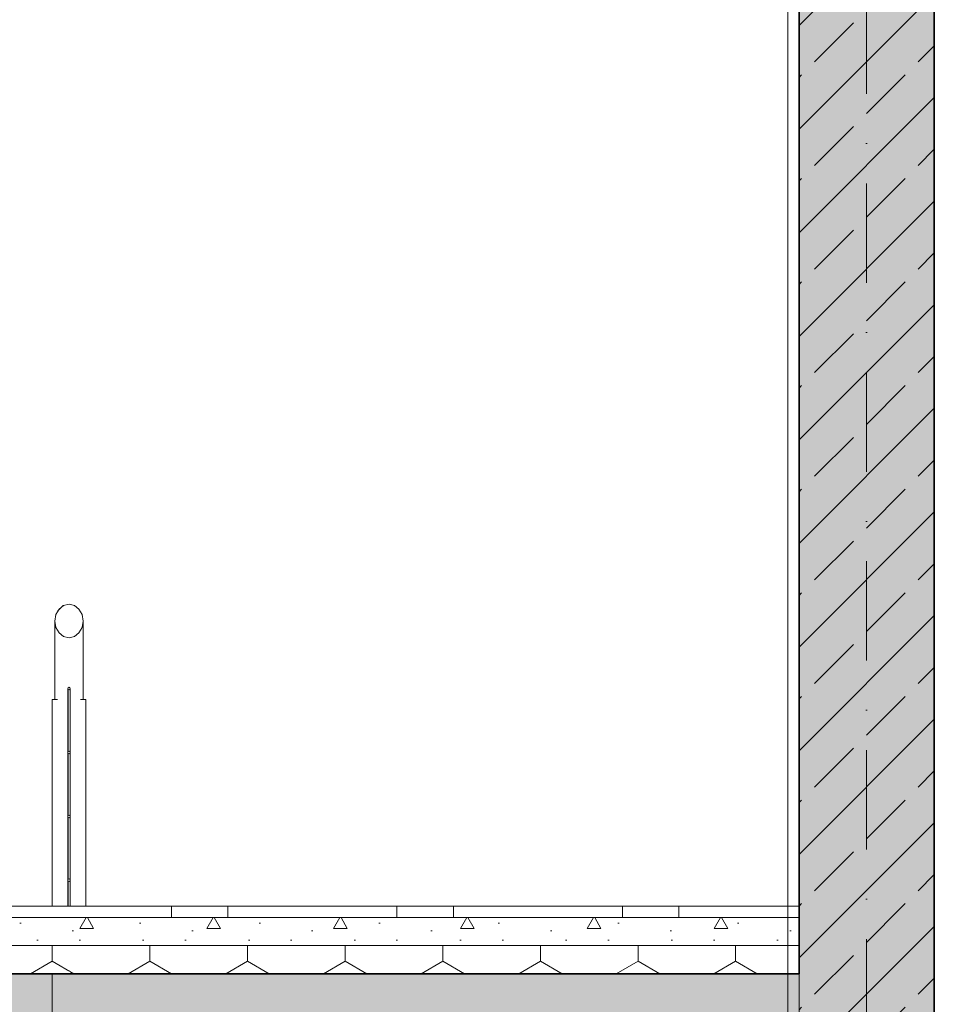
# Model space of a CAD drawing. Header units: millimetres. Extents: x -105953 to -79253, y 14617 to 35617.
# Tile 20 of 48: x -101469 to -99847, y 22274 to 24021. Entities that reach past the tile are written whole.
import ezdxf

# ---------------------------------------------------------------- set-up
doc = ezdxf.new("R2010")
doc.units = ezdxf.units.MM
doc.header["$MEASUREMENT"] = 0
doc.linetypes.add('Kropki i Kreski', pattern=[335.138881, 176.388884, -88.194442, 0, -70.555556])
doc.linetypes.add('Wipeout_Contour', pattern=[1000, 0, -1000])
doc.layers.add('Nowe_Konstrukcja - Schody', color=7, linetype='Continuous')
doc.layers.add('Nowe_Konstrukcja - Schody_Nr_pióra__101', color=250, linetype='Continuous', lineweight=13, true_color=0x333333)
doc.layers.add('Nowe_Konstrukcja - Ściany zew_Nr_pióra__23', color=7, linetype='Continuous', lineweight=13, true_color=0x858585)
for name, color, linetype, lineweight in [('Nowe_Konstrukcja - Schody_Nr_pióra__3', 7, 'Continuous', 13), ('Nowe_Konstrukcja - Stropy_Nr_pióra__21', 7, 'Continuous', 20), ('Nowe_Konstrukcja - Stropy_Nr_pióra__3', 7, 'Continuous', 13), ('Nowe_Konstrukcja - Stropy_Nr_pióra__4', 8, 'Continuous', 13), ('Nowe_Konstrukcja - Ściany zew_Nr_pióra__3', 7, 'Continuous', 13), ('Nowe_Konstrukcja - Ściany zew_Nr_pióra__7', 7, 'Continuous', 35), ('Nowe_Osie_Nr_pióra__4', 8, 'Continuous', 13)]:
    doc.layers.add(name, color=color, linetype=linetype, lineweight=lineweight)
pattern_1 = [(45, (0, 0), (-91.92388, 91.92388), []), (45, (-45.96, 45.96), (-91.92388, 91.92388), [97.5, -32.5])]

msp = doc.modelspace()

# ---------------------------------------------------------------- hatches: boundary and pattern name
at = {"layer": 'Nowe_Konstrukcja - Ściany zew_Nr_pióra__23', "linetype": 'Continuous', "lineweight": 13, "true_color": 0x858585}
h = msp.add_hatch(dxfattribs=at)
h.set_pattern_fill('Beton_zbrojony_0001', color=252, style=0, pattern_type=2)
h.set_pattern_definition(pattern_1)
h.paths.add_polyline_path([(-100086.6, 22447.9), (-99846.6, 22447.9), (-99846.6, 26047.9), (-100086.6, 26047.9)])
h = msp.add_hatch(dxfattribs=at)
h.set_pattern_fill('Beton_zbrojony_0001', color=252, style=0, pattern_type=2)
h.set_pattern_definition(pattern_1)
h.paths.add_polyline_path([(-100086.6, 18497.9), (-99846.6, 18497.9), (-99846.6, 22447.9), (-100086.6, 22447.9)])

# ---------------------------------------------------------------- linework, layer by layer
at = {"layer": 'Nowe_Konstrukcja - Schody_Nr_pióra__3', "color": 7, "linetype": 'Continuous', "lineweight": 13}
for p, q in [((-101399.3, 22975.2), (-101391.2, 22981.7)), ((-101391.2, 22981.7), (-101381.6, 22984)), ((-101372, 22981.7), (-101381.6, 22984)), ((-101363.9, 22975.2), (-101372, 22981.7)), ((-101404.7, 22965.5), (-101399.3, 22975.2)), ((-101358.5, 22965.5), (-101363.9, 22975.2))]:
    msp.add_line(p, q, dxfattribs=at)
at = {"layer": 'Nowe_Konstrukcja - Stropy_Nr_pióra__21', "color": 7, "linetype": 'Continuous', "lineweight": 20}
for p, q in [((-99846.6, 22447.9), (-99846.6, 25943.2)), ((-100086.6, 22447.9), (-100086.6, 25547.9)), ((-100086.6, 21967.9), (-100086.6, 22447.9)), ((-99846.6, 22127.9), (-99846.6, 22447.9)), ((-100086.6, 22127.9), (-100086.6, 22327.9))]:
    msp.add_line(p, q, dxfattribs=at)
at = {"layer": 'Nowe_Konstrukcja - Ściany zew_Nr_pióra__3', "color": 7, "linetype": 'Continuous', "lineweight": 13}
for p, q in [((-100106.6, 22447.9), (-100106.6, 25547.9)), ((-100086.6, 22447.9), (-100086.6, 25547.9)), ((-99846.6, 22447.9), (-99846.6, 25547.9)), ((-100106.6, 19347.9), (-100106.6, 22447.9)), ((-100086.6, 19347.9), (-100086.6, 22447.9))]:
    msp.add_line(p, q, dxfattribs=at)
at = {"layer": 'Nowe_Osie_Nr_pióra__4', "color": 8, "linetype": 'Kropki i Kreski', "lineweight": 13}
msp.add_line((-99966.6, 34123), (-99966.6, 19447.9), dxfattribs=at)

# ---------------------------------------------------------------- wipeouts: each hides what was drawn before it
at = {"color": 254, "linetype": 'Wipeout_Contour', "lineweight": 0, "ltscale": 415767.269306}
msp.add_wipeout([(-101406.6, 22814.7), (-101404.7, 22814.7), (-101404.7, 22823.3), (-101406.6, 22831.3)], dxfattribs=at).dxf.layer = 'Nowe_Konstrukcja - Schody'

# ---------------------------------------------------------------- next in the draw order: wipeouts: each hides what was drawn before it
at = {"color": 254, "linetype": 'Wipeout_Contour', "lineweight": 0, "ltscale": 519685.558755}
msp.add_wipeout([(-101404.7, 22823.3), (-101404.7, 22814.7), (-101401.9, 22814.7), (-101399.3, 22810.1), (-101399.3, 22816.5)], dxfattribs=at).dxf.layer = 'Nowe_Konstrukcja - Schody'

# ---------------------------------------------------------------- next in the draw order: wipeouts: each hides what was drawn before it
at = {"color": 254, "linetype": 'Wipeout_Contour', "lineweight": 0, "ltscale": 415717.543344}
msp.add_wipeout([(-101399.3, 22810.1), (-101391.2, 22803.6), (-101391.2, 22812), (-101399.3, 22816.5)], dxfattribs=at).dxf.layer = 'Nowe_Konstrukcja - Schody'

# ---------------------------------------------------------------- next in the draw order: wipeouts: each hides what was drawn before it
at = {"color": 254, "linetype": 'Wipeout_Contour', "lineweight": 0, "ltscale": 415826.150908}
msp.add_wipeout([(-101406.6, 22954), (-101406.6, 22831.3), (-101404.7, 22823.3), (-101404.7, 22942.5)], dxfattribs=at).dxf.layer = 'Nowe_Konstrukcja - Schody'
at = {"color": 254, "linetype": 'Wipeout_Contour', "lineweight": 0, "ltscale": 415683.840873}
msp.add_wipeout([(-101391.2, 22812), (-101391.2, 22803.6), (-101383.6, 22801.8), (-101383.6, 22810.8)], dxfattribs=at).dxf.layer = 'Nowe_Konstrukcja - Schody'

# ---------------------------------------------------------------- next in the draw order: linework, layer by layer
at = {"layer": 'Nowe_Konstrukcja - Schody_Nr_pióra__3', "color": 7, "linetype": 'Continuous', "lineweight": 13}
msp.add_line((-101406.6, 22954), (-101404.7, 22965.5), dxfattribs=at)

# ---------------------------------------------------------------- next in the draw order: wipeouts: each hides what was drawn before it
at = {"color": 254, "linetype": 'Wipeout_Contour', "lineweight": 0, "ltscale": 415803.950605}
msp.add_wipeout([(-101404.7, 22823.3), (-101399.3, 22816.5), (-101399.3, 22932.8), (-101404.7, 22942.5)], dxfattribs=at).dxf.layer = 'Nowe_Konstrukcja - Schody'
at = {"color": 254, "linetype": 'Wipeout_Contour', "lineweight": 0, "ltscale": 415638.70071}
msp.add_wipeout([(-101379.6, 22810.8), (-101379.6, 22801.8), (-101372, 22803.6), (-101372, 22812)], dxfattribs=at).dxf.layer = 'Nowe_Konstrukcja - Schody'

# ---------------------------------------------------------------- next in the draw order: linework, layer by layer
at = {"layer": 'Nowe_Konstrukcja - Schody_Nr_pióra__3', "color": 7, "linetype": 'Continuous', "lineweight": 13}
msp.add_line((-101404.7, 22942.5), (-101406.6, 22954), dxfattribs=at)

# ---------------------------------------------------------------- next in the draw order: wipeouts: each hides what was drawn before it
at = {"color": 254, "linetype": 'Wipeout_Contour', "lineweight": 0, "ltscale": 415771.499162}
msp.add_wipeout([(-101399.3, 22816.5), (-101391.2, 22812), (-101391.2, 22926.3), (-101399.3, 22932.8)], dxfattribs=at).dxf.layer = 'Nowe_Konstrukcja - Schody'
at = {"color": 254, "linetype": 'Wipeout_Contour', "lineweight": 0, "ltscale": 415611.222468}
msp.add_wipeout([(-101372, 22803.6), (-101363.9, 22810.1), (-101363.9, 22816.5), (-101372, 22812)], dxfattribs=at).dxf.layer = 'Nowe_Konstrukcja - Schody'

# ---------------------------------------------------------------- next in the draw order: linework, layer by layer
at = {"layer": 'Nowe_Konstrukcja - Schody_Nr_pióra__101', "color": 250, "linetype": 'Continuous', "lineweight": 13, "true_color": 0x333333}
msp.add_line((-101406.6, 22831.3), (-101406.6, 22954), dxfattribs=at)

# ---------------------------------------------------------------- next in the draw order: wipeouts: each hides what was drawn before it
at = {"color": 254, "linetype": 'Wipeout_Contour', "lineweight": 0, "ltscale": 727504.411047}
msp.add_wipeout([(-101381.6, 22924), (-101391.2, 22926.3), (-101391.2, 22812), (-101383.6, 22810.8), (-101383.6, 22834), (-101383, 22835.7), (-101381.6, 22836.4)], dxfattribs=at).dxf.layer = 'Nowe_Konstrukcja - Schody'
at = {"color": 254, "linetype": 'Wipeout_Contour', "lineweight": 0, "ltscale": 519486.854673}
msp.add_wipeout([(-101363.9, 22816.5), (-101363.9, 22810.1), (-101361.3, 22814.7), (-101358.5, 22814.7), (-101358.5, 22823.3)], dxfattribs=at).dxf.layer = 'Nowe_Konstrukcja - Schody'

# ---------------------------------------------------------------- next in the draw order: linework, layer by layer
at = {"layer": 'Nowe_Konstrukcja - Schody_Nr_pióra__3', "color": 7, "linetype": 'Continuous', "lineweight": 13}
for p, q in [((-101399.3, 22932.8), (-101404.7, 22942.5)), ((-101391.2, 22926.3), (-101399.3, 22932.8))]:
    msp.add_line(p, q, dxfattribs=at)

# ---------------------------------------------------------------- next in the draw order: wipeouts: each hides what was drawn before it
at = {"color": 254, "linetype": 'Wipeout_Contour', "lineweight": 0, "ltscale": 727454.69412}
msp.add_wipeout([(-101381.6, 22924), (-101381.6, 22836.4), (-101380.2, 22835.7), (-101379.6, 22834), (-101379.6, 22810.8), (-101372, 22812), (-101372, 22926.3)], dxfattribs=at).dxf.layer = 'Nowe_Konstrukcja - Schody'
at = {"color": 254, "linetype": 'Wipeout_Contour', "lineweight": 0, "ltscale": 415579.577749}
msp.add_wipeout([(-101358.5, 22823.3), (-101358.5, 22814.7), (-101356.6, 22814.7), (-101356.6, 22831.3)], dxfattribs=at).dxf.layer = 'Nowe_Konstrukcja - Schody'

# ---------------------------------------------------------------- next in the draw order: linework, layer by layer
at = {"layer": 'Nowe_Konstrukcja - Schody_Nr_pióra__3', "color": 7, "linetype": 'Continuous', "lineweight": 13}
msp.add_line((-101381.6, 22924), (-101391.2, 22926.3), dxfattribs=at)

# ---------------------------------------------------------------- next in the draw order: wipeouts: each hides what was drawn before it
at = {"color": 254, "linetype": 'Wipeout_Contour', "lineweight": 0, "ltscale": 415665.192089}
msp.add_wipeout([(-101372, 22812), (-101363.9, 22816.5), (-101363.9, 22932.8), (-101372, 22926.3)], dxfattribs=at).dxf.layer = 'Nowe_Konstrukcja - Schody'

# ---------------------------------------------------------------- next in the draw order: wipeouts: each hides what was drawn before it
at = {"color": 254, "linetype": 'Wipeout_Contour', "lineweight": 0, "ltscale": 415644.853053}
msp.add_wipeout([(-101363.9, 22816.5), (-101358.5, 22823.3), (-101358.5, 22942.5), (-101363.9, 22932.8)], dxfattribs=at).dxf.layer = 'Nowe_Konstrukcja - Schody'

# ---------------------------------------------------------------- next in the draw order: linework, layer by layer
at = {"layer": 'Nowe_Konstrukcja - Schody_Nr_pióra__3', "color": 7, "linetype": 'Continuous', "lineweight": 13}
msp.add_line((-101381.6, 22924), (-101372, 22926.3), dxfattribs=at)

# ---------------------------------------------------------------- next in the draw order: wipeouts: each hides what was drawn before it
at = {"color": 254, "linetype": 'Wipeout_Contour', "lineweight": 0, "ltscale": 415638.485981}
msp.add_wipeout([(-101358.5, 22942.5), (-101358.5, 22823.3), (-101356.6, 22831.3), (-101356.6, 22954)], dxfattribs=at).dxf.layer = 'Nowe_Konstrukcja - Schody'

# ---------------------------------------------------------------- next in the draw order: hatches: boundary and pattern name
at = {"layer": 'Nowe_Konstrukcja - Schody_Nr_pióra__101', "linetype": 'Continuous', "lineweight": 13, "true_color": 0x333333}
h = msp.add_hatch(dxfattribs=at)
h.set_pattern_fill('Beton_zbrojony_0001', color=250, style=0, pattern_type=2)
h.set_pattern_definition(pattern_1)
h.paths.add_polyline_path([(-101391.2, 22981.7), (-101399.3, 22975.2), (-101404.7, 22965.5), (-101406.6, 22954), (-101404.7, 22942.5), (-101399.3, 22932.8), (-101391.2, 22926.3), (-101381.6, 22924), (-101372, 22926.3), (-101363.9, 22932.8), (-101358.5, 22942.5), (-101356.6, 22954), (-101358.5, 22965.5), (-101363.9, 22975.2), (-101372, 22981.7), (-101381.6, 22984)])

# ---------------------------------------------------------------- next in the draw order: linework, layer by layer
at = {"layer": 'Nowe_Konstrukcja - Schody_Nr_pióra__101', "color": 250, "linetype": 'Continuous', "lineweight": 13, "true_color": 0x333333}
msp.add_line((-101356.6, 22831.3), (-101356.6, 22954), dxfattribs=at)
at = {"layer": 'Nowe_Konstrukcja - Schody_Nr_pióra__3', "color": 7, "linetype": 'Continuous', "lineweight": 13}
for p, q in [((-101356.6, 22954), (-101358.5, 22965.5)), ((-101363.9, 22932.8), (-101358.5, 22942.5)), ((-101358.5, 22942.5), (-101356.6, 22954)), ((-101372, 22926.3), (-101363.9, 22932.8))]:
    msp.add_line(p, q, dxfattribs=at)

# ---------------------------------------------------------------- next in the draw order: wipeouts: each hides what was drawn before it
at = {"color": 254, "linetype": 'Wipeout_Contour', "lineweight": 0, "ltscale": 1972729.666908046}
msp.add_wipeout([(-101411.6, 22814.7), (-101411.6, 21759.1), (-101381.6, 21759.1), (-101381.6, 21931.3), (-101351.6, 21931.3), (-101351.6, 22814.7), (-101361.3, 22814.7), (-101363.9, 22810.1), (-101372, 22803.6), (-101379.6, 22801.8), (-101379.6, 22031.3), (-101380.2, 22029.6), (-101381.6, 22028.9), (-101383, 22029.6), (-101383.6, 22031.3), (-101383.6, 22801.8), (-101391.2, 22803.6), (-101399.3, 22810.1), (-101401.9, 22814.7)], dxfattribs=at).dxf.layer = 'Nowe_Konstrukcja - Schody'

# ---------------------------------------------------------------- next in the draw order: linework, layer by layer
at = {"layer": 'Nowe_Konstrukcja - Schody_Nr_pióra__101', "color": 250, "linetype": 'Continuous', "lineweight": 13, "true_color": 0x333333}
for p, q in [((-101406.6, 22814.7), (-101406.6, 22831.3)), ((-101356.6, 22814.7), (-101356.6, 22831.3)), ((-101411.6, 22814.7), (-101401.8, 22814.7)), ((-101411.6, 22447.9), (-101411.6, 22814.7)), ((-101361.4, 22814.7), (-101351.6, 22814.7)), ((-101351.6, 22447.9), (-101351.6, 22814.7)), ((-101411.6, 21759.1), (-101411.6, 22327.9))]:
    msp.add_line(p, q, dxfattribs=at)

# ---------------------------------------------------------------- next in the draw order: wipeouts: each hides what was drawn before it
at = {"color": 254, "linetype": 'Wipeout_Contour', "lineweight": 0, "ltscale": 415248.191132}
msp.add_wipeout([(-101383.6, 22267.3), (-101383, 22269), (-101383, 22379), (-101383.6, 22380.7)], dxfattribs=at).dxf.layer = 'Nowe_Konstrukcja - Schody'

# ---------------------------------------------------------------- next in the draw order: wipeouts: each hides what was drawn before it
at = {"color": 254, "linetype": 'Wipeout_Contour', "lineweight": 0, "ltscale": 415244.282284}
msp.add_wipeout([(-101383, 22269), (-101381.6, 22269.7), (-101381.6, 22378.3), (-101383, 22379)], dxfattribs=at).dxf.layer = 'Nowe_Konstrukcja - Schody'

# ---------------------------------------------------------------- next in the draw order: wipeouts: each hides what was drawn before it
at = {"color": 254, "linetype": 'Wipeout_Contour', "lineweight": 0, "ltscale": 415238.757734}
msp.add_wipeout([(-101381.6, 22378.3), (-101381.6, 22269.7), (-101380.2, 22269), (-101380.2, 22379)], dxfattribs=at).dxf.layer = 'Nowe_Konstrukcja - Schody'

# ---------------------------------------------------------------- next in the draw order: wipeouts: each hides what was drawn before it
at = {"color": 254, "linetype": 'Wipeout_Contour', "lineweight": 0, "ltscale": 415234.853867}
msp.add_wipeout([(-101379.6, 22380.7), (-101380.2, 22379), (-101380.2, 22269), (-101379.6, 22267.3)], dxfattribs=at).dxf.layer = 'Nowe_Konstrukcja - Schody'

# ---------------------------------------------------------------- next in the draw order: linework, layer by layer
at = {"layer": 'Nowe_Konstrukcja - Stropy_Nr_pióra__21', "color": 7, "linetype": 'Continuous', "lineweight": 20}
msp.add_line((-102846.6, 22327.9), (-100086.6, 22327.9), dxfattribs=at)
at = {"layer": 'Nowe_Konstrukcja - Ściany zew_Nr_pióra__7', "color": 7, "linetype": 'Continuous', "lineweight": 35}
msp.add_line((-102846.6, 22327.9), (-100086.6, 22327.9), dxfattribs=at)

# ---------------------------------------------------------------- next in the draw order: wipeouts: each hides what was drawn before it
at = {"color": 254, "linetype": 'Wipeout_Contour', "lineweight": 0, "ltscale": 415345.912918}
msp.add_wipeout([(-101383.6, 22380.7), (-101383, 22382.3), (-101383, 22492.3), (-101383.6, 22494)], dxfattribs=at).dxf.layer = 'Nowe_Konstrukcja - Schody'

# ---------------------------------------------------------------- next in the draw order: wipeouts: each hides what was drawn before it
at = {"color": 254, "linetype": 'Wipeout_Contour', "lineweight": 0, "ltscale": 415342.004991}
msp.add_wipeout([(-101383, 22382.3), (-101381.6, 22383), (-101381.6, 22491.6), (-101383, 22492.3)], dxfattribs=at).dxf.layer = 'Nowe_Konstrukcja - Schody'

# ---------------------------------------------------------------- next in the draw order: wipeouts: each hides what was drawn before it
at = {"color": 254, "linetype": 'Wipeout_Contour', "lineweight": 0, "ltscale": 415336.481741}
msp.add_wipeout([(-101381.6, 22491.6), (-101381.6, 22383), (-101380.2, 22382.3), (-101380.2, 22492.3)], dxfattribs=at).dxf.layer = 'Nowe_Konstrukcja - Schody'

# ---------------------------------------------------------------- next in the draw order: wipeouts: each hides what was drawn before it
at = {"color": 254, "linetype": 'Wipeout_Contour', "lineweight": 0, "ltscale": 415332.578785}
msp.add_wipeout([(-101379.6, 22494), (-101380.2, 22492.3), (-101380.2, 22382.3), (-101379.6, 22380.7)], dxfattribs=at).dxf.layer = 'Nowe_Konstrukcja - Schody'

# ---------------------------------------------------------------- next in the draw order: hatches: boundary and pattern name
at = {"layer": 'Nowe_Konstrukcja - Schody_Nr_pióra__101', "linetype": 'Continuous', "lineweight": 13, "true_color": 0x333333}
h = msp.add_hatch(dxfattribs=at)
h.set_pattern_fill('Beton_zbrojony_0001', color=250, style=0, pattern_type=2)
h.set_pattern_definition(pattern_1)
h.paths.add_polyline_path([(-101383, 22382.3), (-101383.6, 22380.7), (-101383, 22379), (-101381.6, 22378.3), (-101380.2, 22379), (-101379.6, 22380.7), (-101380.2, 22382.3), (-101381.6, 22383)])
at = {"layer": 'Nowe_Konstrukcja - Stropy_Nr_pióra__4', "linetype": 'Continuous', "lineweight": 13}
h = msp.add_hatch(dxfattribs=at)
h.set_pattern_fill('POSADZKA_Z_MOZAIKI_KAMIE_14', color=8, style=0, pattern_type=2)
h.set_pattern_definition([(0, (0, 0), (0, 400), [100, -300]), (0, (0, 100), (0, 400), [100, -300]), (90, (0, 0), (-400, 0), [100, -300]), (90, (100, 0), (-400, 0), [100, -300]), (0, (200, 200), (0, 400), [100, -300]), (0, (200, 300), (0, 400), [100, -300]), (90, (200, 200), (-400, 0), [100, -300]), (90, (300, 200), (-400, 0), [100, -300]), (45, (100, 100), (-200, 200), [141.42136, -141.42136]), (315, (100, 0), (200, 200), [141.42136, -141.42136])])
h.paths.add_polyline_path([(-100086.6, 22427.9), (-100086.6, 22447.9), (-102846.6, 22447.9), (-102846.6, 22427.9)])
h = msp.add_hatch(dxfattribs=at)
h.set_pattern_fill('Beton_lekki_0001', color=8, style=0, pattern_type=2)
h.set_pattern_definition([(0, (0, 0), (0, 389.7114), [24.375, -200.625]), (0, (112.5, 194.86), (0, 389.7114), [24.375, -200.625]), (60, (0, 0), (-337.5, 194.8557), [24.375, -200.625]), (60, (225, 0), (-337.5, 194.8557), [24.375, -200.625]), (120, (24.37, 0), (337.5, 194.8557), [24.375, -200.625]), (120, (249.38, 0), (337.5, 194.8557), [24.375, -200.625]), (0, (0, 37.5), (0, 75), [0, -75, 0, -112.5]), (45, (37.5, 37.5), (-53.03301, 53.03301), [0, -56.25, 0, -93.75])])
h.paths.add_polyline_path([(-100086.6, 22377.9), (-100086.6, 22427.9), (-102846.6, 22427.9), (-102846.6, 22377.9)])
h = msp.add_hatch(dxfattribs=at)
h.set_pattern_fill('Styropian_0001', color=8, style=0, pattern_type=2)
h.set_pattern_definition([(90, (0, 0), (-173.20508, 0), [100, -200]), (90, (-86.6, 150), (-173.20508, 0), [100, -200]), (150, (-4e-14, 100), (86.60254, 150), [100, -200]), (150, (-173.2, 100), (86.60254, 150), [100, -200]), (210, (0, 0), (-86.60254, 150), [100, -200]), (210, (-173.2, -7e-14), (-86.60254, 150), [100, -200])])
h.paths.add_polyline_path([(-100086.6, 22327.9), (-100086.6, 22377.9), (-102846.6, 22377.9), (-102846.6, 22327.9)])

# ---------------------------------------------------------------- next in the draw order: linework, layer by layer
at = {"layer": 'Nowe_Konstrukcja - Stropy_Nr_pióra__3', "color": 7, "linetype": 'Continuous', "lineweight": 13}
for p, q in [((-103096.6, 22447.9), (-100086.6, 22447.9)), ((-102846.6, 22427.9), (-100086.6, 22427.9)), ((-102846.6, 22427.9), (-100086.6, 22427.9)), ((-102846.6, 22377.9), (-100086.6, 22377.9)), ((-102846.6, 22377.9), (-100086.6, 22377.9))]:
    msp.add_line(p, q, dxfattribs=at)

# ---------------------------------------------------------------- next in the draw order: wipeouts: each hides what was drawn before it
at = {"color": 254, "linetype": 'Wipeout_Contour', "lineweight": 0, "ltscale": 415444.106396}
msp.add_wipeout([(-101383.6, 22494), (-101383, 22495.7), (-101383, 22605.6), (-101383.6, 22607.3)], dxfattribs=at).dxf.layer = 'Nowe_Konstrukcja - Schody'

# ---------------------------------------------------------------- next in the draw order: wipeouts: each hides what was drawn before it
at = {"color": 254, "linetype": 'Wipeout_Contour', "lineweight": 0, "ltscale": 415440.199393}
msp.add_wipeout([(-101383, 22495.7), (-101381.6, 22496.4), (-101381.6, 22604.9), (-101383, 22605.6)], dxfattribs=at).dxf.layer = 'Nowe_Konstrukcja - Schody'

# ---------------------------------------------------------------- next in the draw order: wipeouts: each hides what was drawn before it
at = {"color": 254, "linetype": 'Wipeout_Contour', "lineweight": 0, "ltscale": 415434.677449}
msp.add_wipeout([(-101381.6, 22604.9), (-101381.6, 22496.4), (-101380.2, 22495.7), (-101380.2, 22605.6)], dxfattribs=at).dxf.layer = 'Nowe_Konstrukcja - Schody'

# ---------------------------------------------------------------- next in the draw order: wipeouts: each hides what was drawn before it
at = {"color": 254, "linetype": 'Wipeout_Contour', "lineweight": 0, "ltscale": 415430.775409}
msp.add_wipeout([(-101379.6, 22607.3), (-101380.2, 22605.6), (-101380.2, 22495.7), (-101379.6, 22494)], dxfattribs=at).dxf.layer = 'Nowe_Konstrukcja - Schody'

# ---------------------------------------------------------------- next in the draw order: hatches: boundary and pattern name
at = {"layer": 'Nowe_Konstrukcja - Schody_Nr_pióra__101', "linetype": 'Continuous', "lineweight": 13, "true_color": 0x333333}
h = msp.add_hatch(dxfattribs=at)
h.set_pattern_fill('Beton_zbrojony_0001', color=250, style=0, pattern_type=2)
h.set_pattern_definition(pattern_1)
h.paths.add_polyline_path([(-101383, 22495.7), (-101383.6, 22494), (-101383, 22492.3), (-101381.6, 22491.6), (-101380.2, 22492.3), (-101379.6, 22494), (-101380.2, 22495.7), (-101381.6, 22496.4)])

# ---------------------------------------------------------------- next in the draw order: linework, layer by layer
at = {"layer": 'Nowe_Konstrukcja - Schody_Nr_pióra__101', "color": 250, "linetype": 'Continuous', "lineweight": 13, "true_color": 0x333333}
for p, q in [((-101383.6, 22447.9), (-101383.6, 22494)), ((-101379.6, 22447.9), (-101379.6, 22494))]:
    msp.add_line(p, q, dxfattribs=at)
at = {"layer": 'Nowe_Konstrukcja - Schody_Nr_pióra__3', "color": 7, "linetype": 'Continuous', "lineweight": 13}
for p, q in [((-101383.6, 22494), (-101383, 22495.7)), ((-101383, 22492.3), (-101383.6, 22494)), ((-101383, 22495.7), (-101381.6, 22496.4)), ((-101381.6, 22491.6), (-101383, 22492.3)), ((-101380.2, 22495.7), (-101381.6, 22496.4)), ((-101381.6, 22491.6), (-101380.2, 22492.3)), ((-101379.6, 22494), (-101380.2, 22495.7)), ((-101380.2, 22492.3), (-101379.6, 22494))]:
    msp.add_line(p, q, dxfattribs=at)

# ---------------------------------------------------------------- next in the draw order: wipeouts: each hides what was drawn before it
at = {"color": 254, "linetype": 'Wipeout_Contour', "lineweight": 0, "ltscale": 415542.771231}
msp.add_wipeout([(-101383.6, 22607.3), (-101383, 22609), (-101383, 22719), (-101383.6, 22720.7)], dxfattribs=at).dxf.layer = 'Nowe_Konstrukcja - Schody'

# ---------------------------------------------------------------- next in the draw order: wipeouts: each hides what was drawn before it
at = {"color": 254, "linetype": 'Wipeout_Contour', "lineweight": 0, "ltscale": 415538.865158}
msp.add_wipeout([(-101383, 22609), (-101381.6, 22609.7), (-101381.6, 22718.3), (-101383, 22719)], dxfattribs=at).dxf.layer = 'Nowe_Konstrukcja - Schody'

# ---------------------------------------------------------------- next in the draw order: wipeouts: each hides what was drawn before it
at = {"color": 254, "linetype": 'Wipeout_Contour', "lineweight": 0, "ltscale": 415533.344524}
msp.add_wipeout([(-101381.6, 22718.3), (-101381.6, 22609.7), (-101380.2, 22609), (-101380.2, 22719)], dxfattribs=at).dxf.layer = 'Nowe_Konstrukcja - Schody'

# ---------------------------------------------------------------- next in the draw order: wipeouts: each hides what was drawn before it
at = {"color": 254, "linetype": 'Wipeout_Contour', "lineweight": 0, "ltscale": 415529.443405}
msp.add_wipeout([(-101379.6, 22720.7), (-101380.2, 22719), (-101380.2, 22609), (-101379.6, 22607.3)], dxfattribs=at).dxf.layer = 'Nowe_Konstrukcja - Schody'

# ---------------------------------------------------------------- next in the draw order: hatches: boundary and pattern name
at = {"layer": 'Nowe_Konstrukcja - Schody_Nr_pióra__101', "linetype": 'Continuous', "lineweight": 13, "true_color": 0x333333}
h = msp.add_hatch(dxfattribs=at)
h.set_pattern_fill('Beton_zbrojony_0001', color=250, style=0, pattern_type=2)
h.set_pattern_definition(pattern_1)
h.paths.add_polyline_path([(-101383, 22609), (-101383.6, 22607.3), (-101383, 22605.6), (-101381.6, 22604.9), (-101380.2, 22605.6), (-101379.6, 22607.3), (-101380.2, 22609), (-101381.6, 22609.7)])

# ---------------------------------------------------------------- next in the draw order: linework, layer by layer
at = {"layer": 'Nowe_Konstrukcja - Schody_Nr_pióra__101', "color": 250, "linetype": 'Continuous', "lineweight": 13, "true_color": 0x333333}
for p, q in [((-101383.6, 22494), (-101383.6, 22607.3)), ((-101379.6, 22494), (-101379.6, 22607.3))]:
    msp.add_line(p, q, dxfattribs=at)
at = {"layer": 'Nowe_Konstrukcja - Schody_Nr_pióra__3', "color": 7, "linetype": 'Continuous', "lineweight": 13}
for p, q in [((-101383.6, 22607.3), (-101383, 22609)), ((-101383, 22609), (-101381.6, 22609.7)), ((-101380.2, 22609), (-101381.6, 22609.7)), ((-101379.6, 22607.3), (-101380.2, 22609)), ((-101383, 22605.6), (-101383.6, 22607.3)), ((-101381.6, 22604.9), (-101383, 22605.6)), ((-101381.6, 22604.9), (-101380.2, 22605.6)), ((-101380.2, 22605.6), (-101379.6, 22607.3))]:
    msp.add_line(p, q, dxfattribs=at)

# ---------------------------------------------------------------- next in the draw order: wipeouts: each hides what was drawn before it
at = {"color": 254, "linetype": 'Wipeout_Contour', "lineweight": 0, "ltscale": 415641.907089}
msp.add_wipeout([(-101383.6, 22720.7), (-101383, 22722.3), (-101383, 22832.3), (-101383.6, 22834)], dxfattribs=at).dxf.layer = 'Nowe_Konstrukcja - Schody'

# ---------------------------------------------------------------- next in the draw order: wipeouts: each hides what was drawn before it
at = {"color": 254, "linetype": 'Wipeout_Contour', "lineweight": 0, "ltscale": 415638.001948}
msp.add_wipeout([(-101383, 22722.3), (-101381.6, 22723), (-101381.6, 22831.6), (-101383, 22832.3)], dxfattribs=at).dxf.layer = 'Nowe_Konstrukcja - Schody'

# ---------------------------------------------------------------- next in the draw order: wipeouts: each hides what was drawn before it
at = {"color": 254, "linetype": 'Wipeout_Contour', "lineweight": 0, "ltscale": 415632.482631}
msp.add_wipeout([(-101381.6, 22831.6), (-101381.6, 22723), (-101380.2, 22722.3), (-101380.2, 22832.3)], dxfattribs=at).dxf.layer = 'Nowe_Konstrukcja - Schody'

# ---------------------------------------------------------------- next in the draw order: wipeouts: each hides what was drawn before it
at = {"color": 254, "linetype": 'Wipeout_Contour', "lineweight": 0, "ltscale": 415628.582436}
msp.add_wipeout([(-101379.6, 22834), (-101380.2, 22832.3), (-101380.2, 22722.3), (-101379.6, 22720.7)], dxfattribs=at).dxf.layer = 'Nowe_Konstrukcja - Schody'

# ---------------------------------------------------------------- next in the draw order: hatches: boundary and pattern name
at = {"layer": 'Nowe_Konstrukcja - Schody_Nr_pióra__101', "linetype": 'Continuous', "lineweight": 13, "true_color": 0x333333}
h = msp.add_hatch(dxfattribs=at)
h.set_pattern_fill('Beton_zbrojony_0001', color=250, style=0, pattern_type=2)
h.set_pattern_definition(pattern_1)
h.paths.add_polyline_path([(-101383, 22835.7), (-101383.6, 22834), (-101383, 22832.3), (-101381.6, 22831.6), (-101380.2, 22832.3), (-101379.6, 22834), (-101380.2, 22835.7), (-101381.6, 22836.4)])
h = msp.add_hatch(dxfattribs=at)
h.set_pattern_fill('Beton_zbrojony_0001', color=250, style=0, pattern_type=2)
h.set_pattern_definition(pattern_1)
h.paths.add_polyline_path([(-101383, 22722.3), (-101383.6, 22720.7), (-101383, 22719), (-101381.6, 22718.3), (-101380.2, 22719), (-101379.6, 22720.7), (-101380.2, 22722.3), (-101381.6, 22723)])
at = {"layer": 'Nowe_Konstrukcja - Ściany zew_Nr_pióra__23', "linetype": 'Continuous', "lineweight": 13, "true_color": 0x858585}
h = msp.add_hatch(dxfattribs=at)
h.set_pattern_fill('Beton_zbrojony_0001', color=252, style=0, pattern_type=2)
h.set_pattern_definition(pattern_1)
h.paths.add_polyline_path([(-103086.6, 32727.9), (-103086.6, 18993.9), (-102846.6, 18993.9), (-102846.6, 22127.9), (-100086.6, 22127.9), (-100086.6, 18993.9), (-99846.6, 18993.9), (-99846.6, 32927.9), (-100086.6, 32927.9), (-100086.6, 29527.9), (-102846.6, 29527.9), (-102846.6, 32727.9), (-102846.6, 32927.9), (-103086.6, 32927.9)])
h.paths.add_polyline_path([(-102846.6, 25927.9), (-102846.6, 29327.9), (-100086.6, 29327.9), (-100086.6, 26047.9), (-100086.6, 25927.9)], flags=0)
h.paths.add_polyline_path([(-102846.6, 22327.9), (-102846.6, 25727.9), (-100086.6, 25727.9), (-100086.6, 25587.9), (-100086.6, 25567.9), (-100086.6, 25547.9), (-100086.6, 22447.9), (-100086.6, 22327.9)], flags=0)

# ---------------------------------------------------------------- next in the draw order: linework, layer by layer
at = {"layer": 'Nowe_Konstrukcja - Schody_Nr_pióra__101', "color": 250, "linetype": 'Continuous', "lineweight": 13, "true_color": 0x333333}
for p, q in [((-101383.6, 22720.7), (-101383.6, 22834)), ((-101379.6, 22720.7), (-101379.6, 22834)), ((-101383.6, 22607.3), (-101383.6, 22720.7)), ((-101379.6, 22607.3), (-101379.6, 22720.7))]:
    msp.add_line(p, q, dxfattribs=at)
at = {"layer": 'Nowe_Konstrukcja - Schody_Nr_pióra__3', "color": 7, "linetype": 'Continuous', "lineweight": 13}
for p, q in [((-101383, 22835.7), (-101381.6, 22836.4)), ((-101380.2, 22835.7), (-101381.6, 22836.4)), ((-101383.6, 22834), (-101383, 22835.7)), ((-101383, 22832.3), (-101383.6, 22834)), ((-101381.6, 22831.6), (-101383, 22832.3)), ((-101381.6, 22831.6), (-101380.2, 22832.3)), ((-101379.6, 22834), (-101380.2, 22835.7)), ((-101380.2, 22832.3), (-101379.6, 22834)), ((-101383.6, 22720.7), (-101383, 22722.3)), ((-101383, 22719), (-101383.6, 22720.7)), ((-101383, 22722.3), (-101381.6, 22723)), ((-101381.6, 22718.3), (-101383, 22719)), ((-101380.2, 22722.3), (-101381.6, 22723)), ((-101381.6, 22718.3), (-101380.2, 22719)), ((-101379.6, 22720.7), (-101380.2, 22722.3)), ((-101380.2, 22719), (-101379.6, 22720.7))]:
    msp.add_line(p, q, dxfattribs=at)
at = {"layer": 'Nowe_Konstrukcja - Ściany zew_Nr_pióra__7', "color": 7, "linetype": 'Continuous', "lineweight": 35, "flags": 128}
for points in [[(-103086.6, 32727.9), (-103086.6, 18993.9), (-102846.6, 18993.9), (-102846.6, 22127.9), (-100086.6, 22127.9), (-100086.6, 18993.9), (-99846.6, 18993.9), (-99846.6, 32927.9), (-100086.6, 32927.9), (-100086.6, 29527.9), (-102846.6, 29527.9), (-102846.6, 32727.9), (-102846.6, 32927.9), (-103086.6, 32927.9)], [(-102846.6, 22327.9), (-102846.6, 25727.9), (-100086.6, 25727.9), (-100086.6, 25587.9), (-100086.6, 25567.9), (-100086.6, 25547.9), (-100086.6, 22447.9), (-100086.6, 22327.9)]]:
    msp.add_lwpolyline(points, close=True, dxfattribs=at)

doc.saveas('drawing.dxf')
